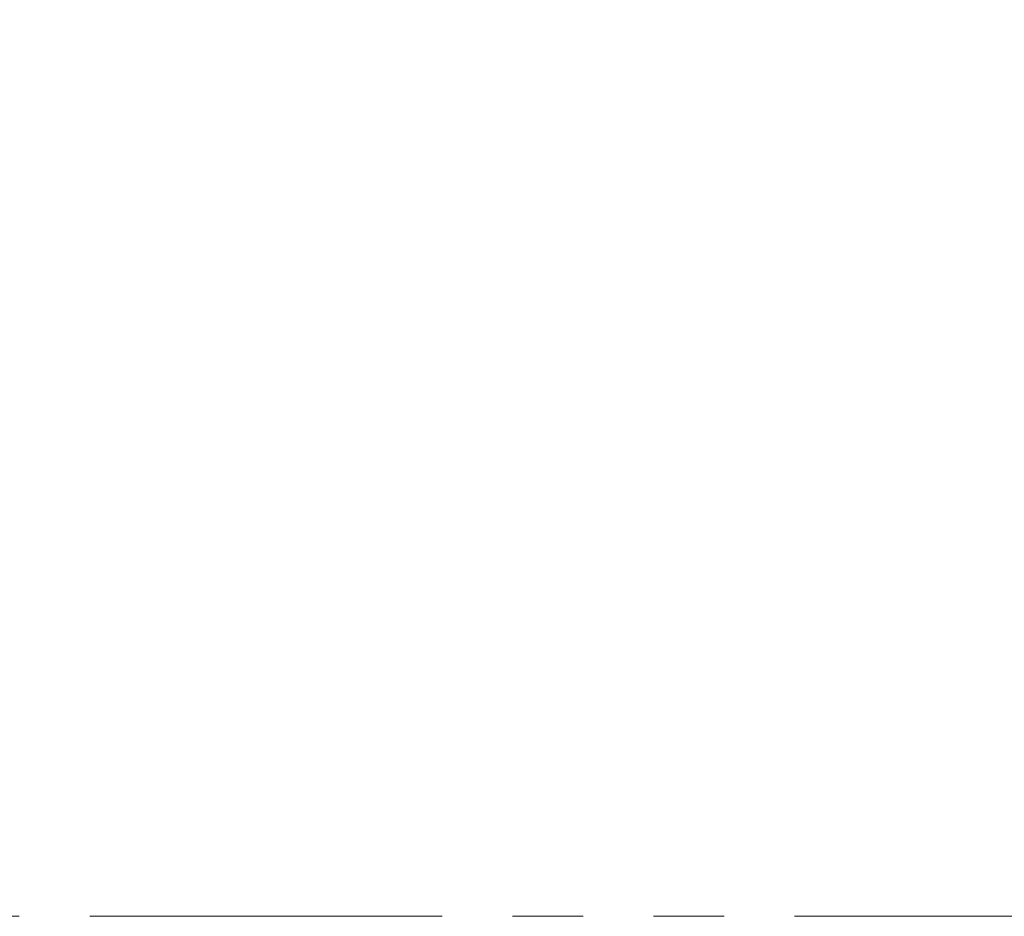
# Model space of a CAD drawing. Header units: millimetres. Extents: x 51337 to 61814, y -21781 to -12277.
# Tile 46 of 256: x 55508 to 55930, y -18776 to -18391. Entities that reach past the tile are written whole.
import ezdxf

# ---------------------------------------------------------------- set-up
doc = ezdxf.new("R2010")
doc.units = ezdxf.units.MM
doc.header["$LTSCALE"] = 0.3175
doc.linetypes.add('PHANTOM2', pattern=[31.75, 15.875, -3.175, 3.175, -3.175, 3.175, -3.175])
doc.layers.add('7标注层', color=4, linetype='Continuous', lineweight=13)
doc.layers.add('双点划', color=2, linetype='PHANTOM2', lineweight=15)
doc.styles.add('标准汉字', font='gbenor.shx', dxfattribs={"bigfont": 'gbcbig.shx'})
doc.dimstyles.new('M1：15', dxfattribs={"dimscale": 15, "dimtxt": 3.5, "dimasz": 2.5, "dimexe": 2, "dimexo": 0, "dimgap": 0.5, "dimtad": 1, "dimdec": 4, "dimdsep": 46, "dimtxsty": '标准汉字', "dimcen": 5, "dimdle": 5, "dimclrd": 1, "dimclre": 1, "dimclrt": 256, "dimadec": 4, "dimazin": 2, "dimtfac": 1, "dimtdec": 4, "dimtmove": 0, "dimatfit": 3, "dimfxl": 1, "dimtolj": 1, "dimarcsym": 0})

# ---------------------------------------------------------------- blocks, each defined once
blk = doc.blocks.new('*D34')
at = {"layer": '7标注层', "color": 1, "lineweight": -2, "ltscale": 30, "transparency": 16777216}
blk.add_line((54654.41, -18378.15), (54761.15, -18359.33), dxfattribs=at)
blk.add_arc((55072.94, -18304.36), 346.6, 196.2021, 353.7979, dxfattribs=at)
at = {"layer": '7标注层', "color": 1, "lineweight": 20, "ltscale": 30, "transparency": 16777216}
for points in [[(55411.28, -18341.46), (55423.76, -18342.14), (55419.55, -18304.36)], [(54734.02, -18402.48), (54746.2, -18399.65), (54731.61, -18364.54)]]:
    blk.add_solid(points, dxfattribs=at)
at = {"layer": 'Defpoints', "color": 0, "lineweight": 20, "ltscale": 30, "transparency": 16777216}
for p in [(54794.67, -18304.36), (56512.47, -18304.36), (54654.41, -18378.15), (54935.66, -18622.61), (53093.16, -18653.45)]:
    blk.add_point(p, dxfattribs=at)
at = {"layer": '7标注层', "ltscale": 30, "transparency": 16777216, "insert": (55100.21, -18616.02), "char_height": 52.5, "attachment_point": 5, "rotation": 5, "style": '标准汉字'}
blk.add_mtext('\\A1;165%%D', dxfattribs=at)

msp = doc.modelspace()

# ---------------------------------------------------------------- linework, layer by layer
at = {"layer": '双点划', "ltscale": 30}
msp.add_line((53118.65197, -18775.69779), (57027.23695, -18775.69779), dxfattribs=at)

# ---------------------------------------------------------------- dimensions: what is measured, and where the dimension line sits
at = {"layer": '7标注层', "ltscale": 30}
dim = msp.add_angular_dim_2l(base=(54935.66285, -18622.60987), line1=((54654.41169, -18378.15394), (53093.15683, -18653.44529)), line2=((56512.46664, -18304.35532), (54794.66887, -18304.35532)), text='165%%D', dimstyle='M1：15', override={"dimtad": 1, "dimtih": 0, "dimtoh": 0, "dimsah": 1, "dimtzin": 8}, dxfattribs=at)
dim.commit()
dim.dimension.update_dxf_attribs({"geometry": '*D34', "text_midpoint": (55100.21121, -18616.01575)})

doc.saveas('drawing.dxf')
